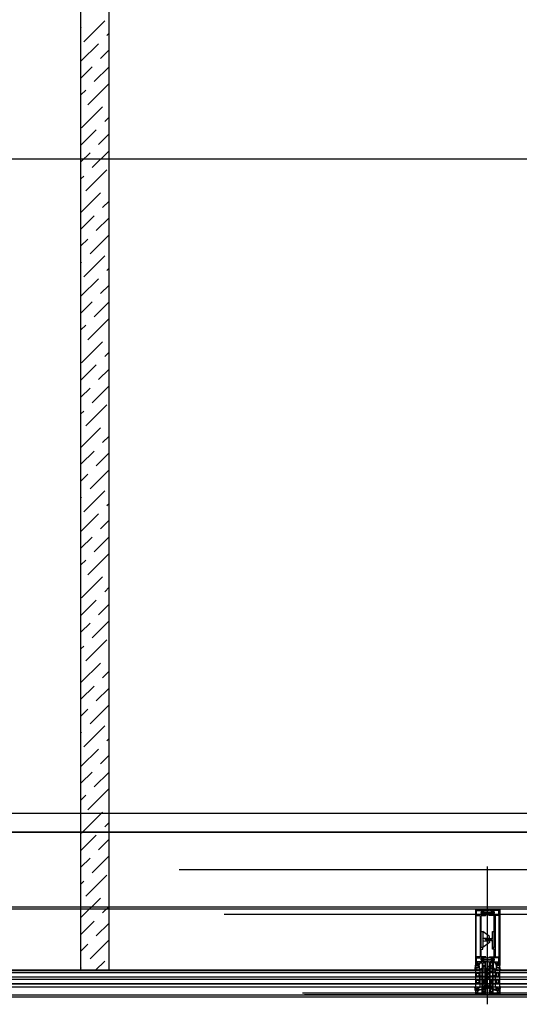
# Model space of a CAD drawing. Header units: millimetres. Extents: x 373037 to 682063, y 76092 to 274210.
# Tile 91 of 256: x 664975 to 666311, y 249572 to 252205. Entities that reach past the tile are written whole.
import ezdxf

# ---------------------------------------------------------------- set-up
doc = ezdxf.new("R2010")
doc.units = ezdxf.units.MM
doc.header["$LTSCALE"] = 100
doc.linetypes.add('ČERCHOVANÁ', pattern=[25.4, 12.7, -6.35, 0, -6.35])
doc.linetypes.add('ČÁRKOVANÁ', pattern=[19.05, 12.7, -6.35])
doc.layers.get('0').update_dxf_attribs({"linetype": 'CONTINUOUS'})
doc.layers.add('PUDORYS', color=253, linetype='CONTINUOUS')

# ---------------------------------------------------------------- blocks, each defined once
blk = doc.blocks.new('244748_a')
blk.add_lwpolyline([(8.3, -1.7, 0.082248), (6.3, -0.9, -1.09695), (6.9, -0.1, -0.315353), (11.3, -5.2, -0.480529), (10.9, -5.6), (4.3, -5.6), (4.1, -5.5), (-16.5, -5.5), (-16.7, -5.6), (-20.4, -5.6, 0.574019), (-21.9, -4.8), (-23, -5.4, 0.524827), (-23, -5.9), (-21.9, -6.5, 0.574021), (-20.4, -5.7), (-16.7, -5.7), (-16.5, -5.9), (4.1, -5.9), (4.3, -5.7), (10.9, -5.7, -0.480529), (11.3, -6.1, -0.326229), (6.9, -11.1, -1.09695), (6.3, -10.3, 0.081457), (8.3, -9.6, 0.599203), (7.5, -8.1), (5.5, -8.1, 0.198965), (5.2, -8.2), (2.2, -11.2), (0.9, -12, -0.738038), (0.5, -11.6), (0.9, -11, 1), (0.3, -10.7), (0, -11.3), (-1, -11.3, 0.619205), (-1.4, -12.1), (-1.3, -12.4, -0.808139), (-2, -13), (-3.6, -11.4, 0.198906), (-4.3, -11.2), (-15, -11.2, -0.198936), (-16.8, -10.4), (-19, -8.2, 0.198942), (-19.3, -8.1), (-20.7, -8.1, 0.500217), (-21.1, -8.7, 0.122037), (-18.5, -10.3, -1.093735), (-19.1, -11.1, -0.240768), (-23.7, -6.1, -0.106226), (-23.7, -5.2, -0.256232), (-19, -0.1, -1.093735), (-18.4, -0.9, 0.116856), (-21.1, -2.6, 0.500217), (-20.7, -3.3), (-19.3, -3.3, 0.198942), (-19, -3.1), (-16.8, -0.9, -0.198936), (-15, -0.2), (-4.3, -0.2, 0.198907), (-3.6, 0.1), (-2, 1.7, -0.808139), (-1.3, 1.1), (-1.4, 0.8, 0.619205), (-1, 0), (0, 0), (0.3, -0.6, 1), (0.9, -0.3), (0.5, 0.3, -0.738038), (0.9, 0.7), (2.2, -0.2), (5.2, -3.1, 0.198965), (5.5, -3.3), (7.5, -3.3, 0.599203)], format="xyb", close=True)
blk = doc.blocks.new('236134_0100_s_v')
for points in [[(22.8, -23), (22.8, -5), (42, -5, 0.414214), (43, -4), (43, -1, 0.414214), (42, 0), (1, 0, 0.414214), (0, -1), (0, -4, 0.414214), (1, -5), (20.2, -5), (20.2, -23)], [(15, -5, -0.414214), (19, -9), (19, -16.6, 0.165764), (19.5, -23), (23.5, -23, 0.165764), (24, -16.6), (24, -9, -0.414214), (28, -5)]]:
    blk.add_lwpolyline(points, format="xyb")
blk = doc.blocks.new('236134_0200_s_v')
blk.add_lwpolyline([(42, 5), (1, 5, 0.414214), (0, 4), (0, 1, 0.414214), (1, 0), (42, 0, 0.414214), (43, 1), (43, 4, 0.414214)], format="xyb", close=True)
for points in [[(19.6, 5, -0.41166), (17.6, 7), (17.4, 22.2, 0.344217), (17.1, 22.7), (16, 23), (14, 23, 0.240828), (13.2, 22.6), (0.2, 4.6)], [(23.4, 5, 0.41166), (25.4, 7), (25.6, 22.2, -0.344217), (25.9, 22.7), (27, 23), (29, 23, -0.240828), (29.8, 22.6), (42.8, 4.6)]]:
    blk.add_lwpolyline(points, format="xyb")
blk = doc.blocks.new('284336')
for points in [[(-0.7, -9.6), (-10, -9.6, 0.414511), (-10.5, -10.1), (-10.5, -15.5, -1), (-11.7, -15.5), (-11.7, -9.6), (-12.7, -8.9, -0.668884), (-12.6, -8.2), (-12, -8, 0.766384), (-12, -7.2), (-12.6, -7, -0.76831), (-12.6, -6.2), (-12, -6, 0.766384), (-12, -5.2), (-12.6, -5, -0.76831), (-12.6, -4.2), (-12, -4, 0.766384), (-12, -3.2), (-12.6, -3, -0.877523), (-12.5, -2.2), (-12.1, -2.2, 0.698129), (-11.8, -1.5, -0.220231), (-12.9, 0.8), (-12.9, 3.5, -0.157143), (-12.8, 3.7), (-12.7, 3.4, -0.067482), (-12.5, 2.5, 0.393136), (-8.7, -1), (-6.1, -1, -0.414214), (-5.6, -1.5), (-5.6, -2.2, -0.267949), (-5.9, -2.6), (-6.4, -2.9, 0.267949), (-6.6, -3.4), (-6.6, -5.8, 0.267949), (-6.4, -6.3), (-5.9, -6.6, -0.267949), (-5.6, -7), (-5.6, -8.1, 0.414215), (-5.1, -8.6), (-0.4, -8.6), (-0.4, -9.3, -0.414212), (-0.7, -9.6)], [(-0.4, 0), (-0.4, -2, 0.990243), (-0.4, -3), (0.9, -3, 0.414214), (1.2, -2.7), (1.2, -2.6, -0.668123), (1.7, -2.4), (2.7, -3.4, -0.199004), (2.9, -3.8), (2.9, -5.4, -0.199038), (2.7, -5.8), (1.7, -6.8, -0.668191), (1.2, -6.6), (1.2, -6.5, 0.414214), (0.9, -6.2), (-0.4, -6.2, 0.990269), (-0.4, -7.2), (-0.4, -8.6), (-5.1, -8.6, -0.414215), (-5.6, -8.1), (-5.6, -7, 0.267949), (-5.8, -6.6), (-6.3, -6.3, -0.267949), (-6.6, -5.8), (-6.6, -3.4, -0.267949), (-6.3, -3), (-5.8, -2.7, 0.267949), (-5.6, -2.2), (-5.6, -1.5, 0.414214), (-6.1, -1), (-8.7, -1, -0.393156), (-12.5, 2.5, 0.067572), (-12.7, 3.4), (-12.8, 3.7, -0.637545), (-12.1, 3.5), (-11.9, 2.5, 0.344315), (-10.1, 0.9), (0, 0.4, -0.406913), (0.4, 0), (-0.4, 0)], [(1.7, -4.3, 0.414235), (1.2, -3.8), (-0.7, -3.8, 0.414214), (-1.2, -4.3), (-1.2, -4.9, 0.414214), (-0.7, -5.4), (1.2, -5.4, 0.414235), (1.7, -4.9), (1.7, -4.3)]]:
    blk.add_lwpolyline(points, format="xyb", close=True)
blk = doc.blocks.new('433270')
blk.add_lwpolyline([(1, 0, 0.414364), (0, -1), (0, -1.4, 0.255924), (0.2, -1.8, -0.547723), (0.2, -3.2, 0.255924), (0, -3.6), (0, -14.6, 0.414214), (0.3, -14.9), (1.2, -14.9, 0.414214), (1.7, -14.4), (1.7, -10.3, -0.414214), (2, -10), (6, -10, 0.414248), (7, -9), (7, -7.7, 0.414179), (6.5, -7.2), (5.7, -7.2, 0.414232), (5.4, -7.5), (5.4, -8.2, -0.414198), (5.1, -8.5), (2.8, -8.5, -0.414204), (1.8, -7.5), (1.8, -4.5, -0.147432), (2, -3.9, 0.147461), (2.4, -2.5), (2.4, -2.3, -0.414214), (2.9, -1.8), (21.9, -1.8, -0.668178), (22.2, -2.7), (22.2, -2.7, 1), (21.6, -3.3), (21.5, -3.4, 0.198912), (21.4, -3.7), (21.4, -4, 0.414214), (22.1, -4.7), (22.4, -4.7, 0.576988), (22.6, -4.3, -0.311246), (24.6, -4.3, 0.576988), (24.8, -4.7), (25.3, -4.7, -0.260065), (25.3, -6.6), (24.8, -6.6, 0.576988), (24.6, -7.1, -0.311246), (22.6, -7.1, 0.576988), (22.4, -6.6), (22.1, -6.6, 0.414214), (21.4, -7.3), (21.4, -7.6, 0.267949), (21.6, -8), (21.9, -8.2, -0.637047), (21.7, -10), (19.8, -10.7, 0.315299), (19.5, -11.2), (19.5, -11.5, 0.520567), (20.2, -12), (22.8, -11, -0.520567), (23.5, -11.5), (23.5, -12.5, 0.414062), (24, -13), (25, -13, 0.414186), (25.5, -12.5), (25.5, -11.5, -0.414182), (26, -11), (27, -11, 0.414214), (27.5, -10.5), (27.5, -0.5, 0.414214), (27, 0), (1, 0)], format="xyb", close=True)
blk = doc.blocks.new('284325')
for points in [[(0.8, -5.2, -0.560316), (0.9, -4.7), (1.9, -4.4, 0.3153), (2.1, -4.1), (2.1, -1.9, 0.451558), (1.8, -1.6), (0.9, -1.7, -0.399586), (0.6, -1.5), (0.3, -0.1, -0.415977), (0.5, 0.3, 0.024107), (6.1, 1.2, 0.076636), (9, 2.3, -0.577615), (10.8, 1.3), (10, 1.4, 0.283171), (9.1, 0.9, -0.168429), (7.1, -0.7), (5.9, -1.2, 0.315302), (5.2, -2.1), (5.2, -4.2, 0.269719), (6.8, -6.8, -0.194797), (10.2, -11.5, -0.342663), (9.2, -11.2, 0.119207), (5.4, -7.6, 0.578571), (3.6, -8.6), (3.6, -11.8, 0.176415), (6.2, -18.7, -1), (5.2, -19.5, -0.176415), (2.4, -11.8), (2.4, -8.9, 0.208286), (0.8, -5.2)], [(9, -6.7), (10.3, -8.8, -0.134555), (10.8, -10.6, -0.339795), (10.2, -11.5, 0.194788), (6.8, -6.8, -0.269736), (5.2, -4.2), (5.2, -2.1, -0.315302), (5.9, -1.2), (7.1, -0.7, 0.168429), (9.1, 0.9, -0.283167), (10, 1.4), (10.8, 1.3), (10.8, -0.7, -0.070852), (10.7, -1.3), (9.9, -3.9, -0.241839), (9.1, -4.8), (7.9, -5.2, 0.836024), (8.1, -6.2), (8.1, -6.2, -0.255349), (9, -6.7)]]:
    blk.add_lwpolyline(points, format="xyb", close=True)
blk = doc.blocks.new('288126')
for points in [[(-16.5, 0), (16.5, 0)], [(-21.4, -6.3), (-17.8, -3.7)], [(-14.7, -4.5), (-19.9, -8.3)], [(-17, -2.1), (-17, -0.5)], [(-8.8, -4.3), (-14.1, -4.3)], [(-11, -6.3), (-8.7, -4.7)], [(-4.3, -4.5), (-9.5, -8.3)], [(1.8, -4.3), (-3.7, -4.3)], [(-0.4, -6.4), (1.9, -4.7)], [(6.3, -4.5), (1.1, -8.4)], [(12.2, -4.3), (6.9, -4.3)], [(10, -6.4), (12.3, -4.7)], [(16.6, -4.6), (11.5, -8.4)], [(17, -0.5), (17, -3.8)]]:
    blk.add_lwpolyline(points)
for centre, radius, start, end in [((16.5, -0.5), 0.5, 0, 90), ((-20.6, -7.3), 1.25, 126.7059, 306.7059), ((-16.5, -0.5), 0.5, 90, 180), ((-10.2, -7.3), 1.25, 126.7059, 306.7059), ((0.4, -7.4), 1.25, 126.7059, 306.7059), ((10.8, -7.4), 1.25, 126.7059, 306.7059), ((16, -3.8), 1, 306.7059, 0)]:
    blk.add_arc(centre, radius, start, end)
at = {"extrusion": (0, 0, -1)}
for centre, radius, start, end in [((19, -2.1), 2, 180, 233.2941), ((14.1, -5.3), 1, 53.2941, 90), ((8.8, -4.5), 0.2, 90, 233.2941), ((3.7, -5.3), 1, 53.2941, 90), ((-1.8, -4.5), 0.2, 90, 233.2941), ((-6.9, -5.3), 1, 53.2941, 90), ((-12.2, -4.5), 0.2, 90, 233.2941)]:
    blk.add_arc(centre, radius, start, end, dxfattribs=at)
blk = doc.blocks.new('246426')
for points in [[(-1.8, 0.6), (-2.9, -0.4, 0.198926), (-3.2, -1.1), (-3.2, -2.3, 0.198926), (-2.9, -3), (-1.8, -4, 0.637051), (-1.5, -3.9), (-1.5, -3.4), (-0.3, -3.4, -0.41484), (0, -3.7), (0, -5.2, 0.414232), (0.5, -5.7), (2.1, -5.7, 0.071862), (2.2, -5.7, 0.157876), (3.7, -4.6, 0.360336), (3.5, 2.4, 0.964062), (2.5, 1.5, -0.403385), (2.3, -4.3, -0.190964), (2.1, -4.4), (1.7, -4.4, -0.414214), (1.2, -3.9), (1.2, 1.3, 0.414201), (0.2, 2.3), (0, 2.3), (0, 0.3, -0.414214), (-0.3, 0), (-1.5, 0), (-1.5, 0.5, 0.637051), (-1.8, 0.6)], [(-2.3, -1.4, -0.414214), (-1.9, -1), (-0.4, -1, -0.414214), (0, -1.4), (0, -2, -0.414214), (-0.4, -2.4), (-1.9, -2.4, -0.414214), (-2.3, -2), (-2.3, -1.4)]]:
    blk.add_lwpolyline(points, format="xyb", close=True)

msp = doc.modelspace()

# ---------------------------------------------------------------- linework, layer by layer
at = {"layer": 'PUDORYS', "color": 252, "ltscale": 5, "true_color": 0x939598}
for p, q in [((665139.1, 249663.2), (665139.1, 254657.2)), ((665214.1, 249663.2), (665214.1, 254657.2)), ((681126.6, 250082.2), (655526.6, 250082.2)), ((665139.1, 249663.2), (665214.1, 249663.2))]:
    msp.add_line(p, q, dxfattribs=at)
at = {"layer": 'PUDORYS', "color": 252, "linetype": 'Continuous', "ltscale": 5, "true_color": 0x939598}
for p, q in [((665146.4, 252146.1), (665202.5, 252202.3)), ((665139.1, 252183.8), (665140.7, 252185.4)), ((665208.1, 252163), (665214.1, 252169)), ((665139.1, 252094), (665185.6, 252140.5)), ((665191.3, 252101.2), (665214.1, 252124.1)), ((665139.1, 252049.1), (665168.8, 252078.8)), ((665174.4, 252039.5), (665214.1, 252079.2)), ((665139.1, 252004.2), (665152, 252017)), ((665157.6, 251977.7), (665213.7, 252033.9)), ((665140.7, 251916), (665196.9, 251972.1)), ((665202.5, 251932.8), (665214.1, 251944.5)), ((665139.1, 251869.5), (665180, 251910.4)), ((665185.6, 251871.1), (665214.1, 251899.6)), ((665139.1, 251824.6), (665163.2, 251848.7)), ((665168.8, 251809.4), (665214.1, 251854.7)), ((665139.1, 251779.7), (665146.4, 251786.9)), ((665152, 251747.6), (665208.1, 251803.8)), ((665213.7, 251764.5), (665214.1, 251764.9)), ((665139.1, 251689.9), (665191.3, 251742)), ((665196.9, 251702.7), (665214.1, 251720)), ((665139.1, 251645), (665174.4, 251680.3)), ((665180, 251641), (665214.1, 251675.1)), ((665163.2, 251579.2), (665214.1, 251630.2)), ((665139.1, 251600.1), (665157.6, 251618.5)), ((665146.4, 251517.5), (665202.5, 251573.6)), ((665139.1, 251555.2), (665140.7, 251556.8)), ((665208.1, 251534.3), (665214.1, 251540.4)), ((665139.1, 251465.4), (665185.6, 251511.9)), ((665191.3, 251472.6), (665214.1, 251495.5)), ((665139.1, 251420.5), (665168.8, 251450.2)), ((665174.4, 251410.9), (665214.1, 251450.6)), ((665139.1, 251375.6), (665152, 251388.4)), ((665157.6, 251349.1), (665213.7, 251405.3)), ((665140.7, 251287.4), (665196.9, 251343.5)), ((665202.5, 251304.2), (665214.1, 251315.9)), ((665139.1, 251240.9), (665180, 251281.8)), ((665185.6, 251242.5), (665214.1, 251271)), ((665139.1, 251196), (665163.2, 251220)), ((665168.8, 251180.7), (665214.1, 251226.1)), ((665152, 251119), (665208.1, 251175.1)), ((665139.1, 251151.1), (665146.4, 251158.3)), ((665213.7, 251135.8), (665214.1, 251136.3)), ((665139.1, 251061.3), (665191.3, 251113.4)), ((665196.9, 251074.1), (665214.1, 251091.4)), ((665139.1, 251016.4), (665174.4, 251051.7)), ((665180, 251012.4), (665214.1, 251046.5)), ((665139.1, 250971.5), (665157.6, 250989.9)), ((665163.2, 250950.6), (665214.1, 251001.6)), ((665146.4, 250888.9), (665202.5, 250945)), ((665139.1, 250926.6), (665140.7, 250928.2)), ((665208.1, 250905.7), (665214.1, 250911.8)), ((665139.1, 250836.8), (665185.6, 250883.3)), ((665191.3, 250844), (665214.1, 250866.9)), ((665139.1, 250791.9), (665168.8, 250821.5)), ((665174.4, 250782.2), (665214.1, 250822)), ((665139.1, 250747), (665152, 250759.8)), ((665157.6, 250720.5), (665213.7, 250776.6)), ((665140.7, 250658.8), (665196.9, 250714.9)), ((665202.5, 250675.6), (665214.1, 250687.3)), ((665139.1, 250612.3), (665180, 250653.2)), ((665185.6, 250613.9), (665214.1, 250642.4)), ((665168.8, 250552.1), (665214.1, 250597.5)), ((665139.1, 250567.4), (665163.2, 250591.4)), ((665152, 250490.4), (665208.1, 250546.5)), ((665139.1, 250522.5), (665146.4, 250529.7)), ((665213.7, 250507.2), (665214.1, 250507.7)), ((665139.1, 250432.7), (665191.3, 250484.8)), ((665196.9, 250445.5), (665214.1, 250462.8)), ((665139.1, 250387.8), (665174.4, 250423)), ((665180, 250383.7), (665214.1, 250417.9)), ((665139.1, 250342.9), (665157.6, 250361.3)), ((665163.2, 250322), (665214.1, 250373)), ((665146.4, 250260.3), (665202.5, 250316.4)), ((665139.1, 250298), (665140.7, 250299.6)), ((665208.1, 250277.1), (665214.1, 250283.2)), ((665139.1, 250208.2), (665185.6, 250254.7)), ((665191.3, 250215.4), (665214.1, 250238.2)), ((665139.1, 250163.2), (665168.8, 250192.9)), ((665174.4, 250153.6), (665214.1, 250193.3)), ((665157.6, 250091.9), (665213.7, 250148)), ((665139.1, 250118.3), (665152, 250131.2)), ((665140.7, 250030.2), (665196.9, 250086.3)), ((665202.5, 250047), (665214.1, 250058.6)), ((665139.1, 249983.6), (665180, 250024.5)), ((665185.6, 249985.2), (665214.1, 250013.7)), ((665139.1, 249938.7), (665163.2, 249962.8)), ((665168.8, 249923.5), (665214.1, 249968.8)), ((665152, 249861.8), (665208.1, 249917.9)), ((665139.1, 249893.8), (665146.4, 249901.1)), ((665213.7, 249878.6), (665214.1, 249879)), ((665139.1, 249804), (665191.3, 249856.2)), ((665196.9, 249816.9), (665214.1, 249834.1)), ((665139.1, 249759.1), (665174.4, 249794.4)), ((665180, 249755.1), (665214.1, 249789.2)), ((665139.1, 249714.2), (665157.6, 249732.7)), ((665163.2, 249693.4), (665214.1, 249744.3)), ((665177.9, 249663.2), (665202.5, 249687.8)), ((665139.1, 249669.3), (665140.7, 249670.9))]:
    msp.add_line(p, q, dxfattribs=at)
at = {"layer": 'PUDORYS', "color": 252, "linetype": 'ČERCHOVANÁ', "ltscale": 25, "true_color": 0x939598}
msp.add_line((682063.2, 251832.2), (654424.2, 251832.2), dxfattribs=at)
at = {"layer": 'PUDORYS', "color": 252, "ltscale": 20, "true_color": 0x939598}
msp.add_line((668289.1, 250032.2), (662064.1, 250032.2), dxfattribs=at)
at = {"layer": 'PUDORYS', "color": 252, "true_color": 0x939598}
for p, q in [((666226.6, 249572.2), (666226.6, 249940.4)), ((668070.1, 249826.2), (665433.1, 249826.2)), ((667134.7, 249663.2), (662272.1, 249663.2)), ((662272.1, 249657.2), (667127.2, 249657.2)), ((666206.1, 249663.2), (666206.1, 249657.2)), ((666247.1, 249663.2), (666247.1, 249657.2)), ((667127.2, 249645.2), (662272.1, 249645.2)), ((662272.1, 249639.2), (667127.2, 249639.2)), ((667127.2, 249627.2), (662272.1, 249627.2)), ((666206.1, 249645.2), (666206.1, 249639.2)), ((666206.1, 249627.2), (666206.1, 249619.2)), ((666211.6, 249645.2), (666211.6, 249645.2)), ((666211.6, 249639.2), (666211.6, 249639.2)), ((666247.1, 249645.2), (666247.1, 249639.2)), ((666247.1, 249627.2), (666247.1, 249619.2)), ((662272.1, 249619.2), (667134.7, 249619.2))]:
    msp.add_line(p, q, dxfattribs=at)
at = {"layer": 'PUDORYS', "color": 252, "ltscale": 15, "true_color": 0x939598}
for points in [[(655036.6, 249592.2), (681616.6, 249592.2), (681616.6, 273272.2), (655036.6, 273272.2)], [(681611.6, 273267.2), (655041.6, 273267.2), (655041.6, 249597.2), (681611.6, 249597.2)], [(655063.6, 249619.2), (681589.6, 249619.2), (681589.6, 273245.2), (655063.6, 273245.2)], [(681581.6, 273237.2), (655071.6, 273237.2), (655071.6, 249627.2), (681581.6, 249627.2)], [(655270.6, 273038.2), (681383.2, 273038.2), (681383.2, 249826.2), (655270.6, 249826.2)], [(681376.6, 249832.2), (655276.6, 249832.2), (655276.6, 273032.2), (681376.6, 273032.2)], [(666194.1, 249597.2), (666259.1, 249597.2), (666259.1, 249825.2), (666194.1, 249825.2)], [(666206.1, 249657.2), (664147.1, 249657.2), (664147.1, 249663.2), (666206.1, 249663.2)], [(667134.7, 249657.2), (666247.1, 249657.2), (666247.1, 249663.2), (667134.7, 249663.2)], [(664147.1, 249639.2), (666206.1, 249639.2), (666206.1, 249645.2), (664147.1, 249645.2)], [(666247.1, 249639.2), (667134.7, 249639.2), (667134.7, 249645.2), (666247.1, 249645.2)]]:
    msp.add_lwpolyline(points, close=True, dxfattribs=at)
at = {"layer": 'PUDORYS', "color": 252, "linetype": 'ČÁRKOVANÁ', "ltscale": 5, "true_color": 0x939598}
for points in [[(681606.6, 249602.2), (655036.6, 249602.2), (655036.6, 273272.2), (681606.6, 273272.2)], [(681611.6, 249597.2), (655041.6, 249597.2), (655041.6, 273267.2), (681611.6, 273267.2)], [(681396.6, 249812.2), (655256.6, 249812.2), (655256.6, 273052.2), (681396.6, 273052.2)], [(681276.6, 249932.2), (655376.6, 249932.2), (655376.6, 272932.2), (681276.6, 272932.2)]]:
    msp.add_lwpolyline(points, close=True, dxfattribs=at)
at = {"layer": 'PUDORYS', "color": 252, "true_color": 0x939598}
for points in [[(681376.6, 249832.2), (655276.6, 249832.2), (655276.6, 273032.2), (681376.6, 273032.2)], [(681176.6, 250032.2), (655476.6, 250032.2), (655476.6, 272832.2), (681176.6, 272832.2)], [(666196.1, 249656.2), (666202.1, 249656.2), (666204.1, 249654.2), (666204.1, 249648.2), (666202.1, 249646.2), (666196.1, 249646.2), (666196.1, 249650.7), (666196.6, 249650.7), (666196.6, 249651.7), (666196.1, 249651.7)], [(666197.1, 249647.2), (666197.1, 249655.2), (666201.7, 249655.2), (666203.1, 249653.7), (666203.1, 249648.7), (666201.7, 249647.2)], [(666257.1, 249656.2), (666251.1, 249656.2), (666249.1, 249654.2), (666249.1, 249648.2), (666251.1, 249646.2), (666257.1, 249646.2), (666257.1, 249650.7), (666256.6, 249650.7), (666256.6, 249651.7), (666257.1, 249651.7)], [(666256.1, 249647.2), (666256.1, 249655.2), (666251.6, 249655.2), (666250.1, 249653.7), (666250.1, 249648.7), (666251.6, 249647.2)], [(666196.1, 249638.2), (666202.1, 249638.2), (666204.1, 249636.2), (666204.1, 249630.2), (666202.1, 249628.2), (666196.1, 249628.2), (666196.1, 249632.7), (666196.6, 249632.7), (666196.6, 249633.7), (666196.1, 249633.7)], [(666197.1, 249629.2), (666197.1, 249637.2), (666201.7, 249637.2), (666203.1, 249635.7), (666203.1, 249630.7), (666201.7, 249629.2)], [(666257.1, 249638.2), (666251.1, 249638.2), (666249.1, 249636.2), (666249.1, 249630.2), (666251.1, 249628.2), (666257.1, 249628.2), (666257.1, 249632.7), (666256.6, 249632.7), (666256.6, 249633.7), (666257.1, 249633.7)], [(666256.1, 249629.2), (666256.1, 249637.2), (666251.6, 249637.2), (666250.1, 249635.7), (666250.1, 249630.7), (666251.6, 249629.2)]]:
    msp.add_lwpolyline(points, close=True, dxfattribs=at)
at = {"layer": 'PUDORYS', "color": 252, "ltscale": 5, "true_color": 0x939598}
msp.add_lwpolyline([(655476.6, 250032.2), (681176.6, 250032.2), (681176.6, 272832.2), (655476.6, 272832.2)], close=True, dxfattribs=at)
at = {"layer": 'PUDORYS', "color": 252, "true_color": 0x939598}
for points in [[(666194.1, 249825.2), (666194.1, 249676.7, 0.414214), (666194.6, 249676.2), (666195.9, 249676.2, 0.41422), (666196.4, 249676.7), (666196.4, 249677.2), (666195.4, 249677.2), (666195.4, 249681.7, -0.414214), (666196.4, 249682.7), (666201.1, 249682.7, -0.414214), (666202.1, 249681.7), (666202.1, 249677.2), (666200.4, 249677.2), (666200.4, 249676.7, 0.414201), (666200.9, 249676.2), (666202.9, 249676.2, 0.414214), (666203.4, 249676.7), (666203.4, 249678.8, -0.414214), (666203.9, 249679.3), (666205.7, 249679.3), (666205.7, 249680.5), (666204.5, 249680.5), (666204.5, 249682.4, -0.414214), (666204.8, 249682.7), (666210.1, 249682.7, -0.414167), (666211.6, 249681.2), (666211.6, 249674.2), (666211.6, 249670.1, 0.57735), (666212.2, 249669.7), (666213.1, 249670.2), (666214.6, 249670.6, 0.488701), (666214.8, 249671.1), (666213.3, 249673.5), (666213.3, 249674, -0.432566), (666213.5, 249674.2), (666219.8, 249674.2, -0.548397), (666220, 249673.9), (666219, 249671.5, 0.425336), (666219.1, 249671.2), (666221.1, 249670.4, 0.531563), (666221.6, 249670.8), (666221.6, 249672.8, 0.231306), (666221.5, 249673.1, -0.306185), (666221.4, 249673.4), (666221.6, 249674.2), (666221.6, 249684.7, 0.414214), (666220.6, 249685.7), (666220.1, 249685.7), (666220.1, 249684.9), (666218.6, 249684.9), (666217.5, 249685.5, 0.13165), (666217, 249685.7), (666198.6, 249685.7, -0.414214), (666197.1, 249687.2), (666197.1, 249690.7, -0.399985), (666197.1, 249691.7), (666197.1, 249695.4, -0.414214), (666198.6, 249696.9), (666217, 249696.9, 0.13165), (666217.5, 249697), (666218.6, 249697.6), (666220.1, 249697.6), (666220.1, 249696.8), (666220.6, 249696.8, 0.414214), (666221.6, 249697.8), (666221.6, 249698.4, 0.414214), (666221.1, 249698.9), (666209.5, 249698.9, -0.414214), (666209, 249699.4), (666209, 249706.8, -0.399985), (666209, 249707.8), (666209, 249719.4, -0.414214), (666209.5, 249719.9), (666213.1, 249719.9, 0.414214), (666213.6, 249720.4), (666213.6, 249723.4, 0.414214), (666213.1, 249723.9), (666209.5, 249723.9, -0.414214), (666209, 249724.4), (666209, 249731.7, -0.38324), (666209, 249732.7), (666209, 249758.2, -0.38324), (666209, 249759.2), (666209, 249774.7, -0.38324), (666209, 249775.7), (666209, 249801.2, -0.38324), (666209, 249802.2), (666209, 249809.5, -0.414214), (666209.5, 249810), (666221.1, 249810, 0.414214), (666221.6, 249810.5), (666221.6, 249811, 0.414214), (666220.6, 249812), (666220.1, 249812), (666220.1, 249811.2), (666218.6, 249811.2), (666217.5, 249811.8, 0.116937), (666217, 249812), (666198.1, 249812, -0.414232), (666196.6, 249813.5), (666196.6, 249817.2, -0.399985), (666196.6, 249818.2), (666196.6, 249821.7, -0.414232), (666198.1, 249823.2), (666217, 249823.2, 0.116937), (666217.5, 249823.3), (666218.6, 249824), (666220.1, 249824), (666220.1, 249823.2), (666220.6, 249823.2, 0.414214), (666221.6, 249824.2), (666221.6, 249825.2, 0.414214), (666220.6, 249826.2), (666195.1, 249826.2, 0.414214), (666194.1, 249825.2)], [(666196.2, 249699.4), (666196.2, 249809.5, -0.414214), (666196.7, 249810), (666206.4, 249810, -0.414214), (666206.9, 249809.5), (666206.9, 249699.4, -0.414214), (666206.4, 249698.9), (666196.7, 249698.9, -0.414214), (666196.2, 249699.4)], [(666259.1, 249825.2), (666259.1, 249676.7, -0.414214), (666258.6, 249676.2), (666257.3, 249676.2, -0.41422), (666256.8, 249676.7), (666256.8, 249677.2), (666257.8, 249677.2), (666257.8, 249681.7, 0.414214), (666256.8, 249682.7), (666252.1, 249682.7, 0.414214), (666251.1, 249681.7), (666251.1, 249677.2), (666252.8, 249677.2), (666252.8, 249676.7, -0.414201), (666252.3, 249676.2), (666250.3, 249676.2, -0.414214), (666249.8, 249676.7), (666249.8, 249678.8, 0.414214), (666249.3, 249679.3), (666247.5, 249679.3), (666247.5, 249680.5), (666248.7, 249680.5), (666248.7, 249682.4, 0.414214), (666248.4, 249682.7), (666243.1, 249682.7, 0.414167), (666241.6, 249681.2), (666241.6, 249674.2), (666241.6, 249670.1, -0.57735), (666241, 249669.7), (666240.2, 249670.2), (666238.7, 249670.6, -0.488701), (666238.5, 249671.1), (666239.9, 249673.5), (666239.9, 249674, 0.432566), (666239.7, 249674.2), (666233.4, 249674.2, 0.548397), (666233.2, 249673.9), (666234.3, 249671.5, -0.425336), (666234.2, 249671.2), (666232.2, 249670.4, -0.531563), (666231.6, 249670.8), (666231.6, 249672.8, -0.231306), (666231.8, 249673.1, 0.306185), (666231.9, 249673.4), (666231.6, 249674.2), (666231.6, 249684.7, -0.414214), (666232.6, 249685.7), (666233.1, 249685.7), (666233.1, 249684.9), (666234.6, 249684.9), (666235.8, 249685.5, -0.13165), (666236.3, 249685.7), (666254.6, 249685.7, 0.414214), (666256.1, 249687.2), (666256.1, 249690.7, 0.399985), (666256.1, 249691.7), (666256.1, 249695.4, 0.414214), (666254.6, 249696.9), (666236.3, 249696.9, -0.13165), (666235.8, 249697), (666234.6, 249697.6), (666233.1, 249697.6), (666233.1, 249696.8), (666232.6, 249696.8, -0.414214), (666231.6, 249697.8), (666231.6, 249698.4, -0.414214), (666232.1, 249698.9), (666243.7, 249698.9, 0.414214), (666244.2, 249699.4), (666244.2, 249706.8, 0.399985), (666244.2, 249707.8), (666244.2, 249719.4, 0.414214), (666243.7, 249719.9), (666240.1, 249719.9, -0.414214), (666239.6, 249720.4), (666239.6, 249723.4, -0.414214), (666240.1, 249723.9), (666243.7, 249723.9, 0.414214), (666244.2, 249724.4), (666244.2, 249731.7, 0.38324), (666244.2, 249732.7), (666244.2, 249758.2, 0.38324), (666244.2, 249759.2), (666244.2, 249774.7, 0.38324), (666244.2, 249775.7), (666244.2, 249801.2, 0.38324), (666244.2, 249802.2), (666244.2, 249809.5, 0.414214), (666243.7, 249810), (666232.1, 249810, -0.414214), (666231.6, 249810.5), (666231.6, 249811, -0.414214), (666232.6, 249812), (666233.1, 249812), (666233.1, 249811.2), (666234.6, 249811.2), (666235.8, 249811.8, -0.116937), (666236.3, 249812), (666255.1, 249812, 0.414232), (666256.6, 249813.5), (666256.6, 249817.2, 0.399985), (666256.6, 249818.2), (666256.6, 249821.7, 0.414232), (666255.1, 249823.2), (666236.3, 249823.2, -0.116937), (666235.8, 249823.3), (666234.6, 249824), (666233.1, 249824), (666233.1, 249823.2), (666232.6, 249823.2, -0.414214), (666231.6, 249824.2), (666231.6, 249825.2, -0.414214), (666232.6, 249826.2), (666258.1, 249826.2, -0.414214), (666259.1, 249825.2)], [(666257, 249699.4), (666257, 249809.5, 0.414214), (666256.5, 249810), (666246.8, 249810, 0.414214), (666246.3, 249809.5), (666246.3, 249699.4, 0.414214), (666246.8, 249698.9), (666256.5, 249698.9, 0.414214), (666257, 249699.4)], [(666221.6, 249669.8), (666221.6, 249657.9), (666221.6, 249636, -0.305837), (666221.3, 249635.5), (666219, 249634.6, 0.425336), (666218.9, 249634.3), (666219.6, 249632.7, -0.543753), (666219, 249631.7), (666214.1, 249631.7, -0.578182), (666213.5, 249632.6), (666214.8, 249634.8, 0.488505), (666214.6, 249635.2), (666213.1, 249635.6), (666211.8, 249636.4, -0.282478), (666211.6, 249636.7), (666211.6, 249637.1, 1.447009), (666211.5, 249637.5), (666208.5, 249637.5, -1), (666208.5, 249638.3), (666211.5, 249638.3, 1.447009), (666211.6, 249638.6), (666211.6, 249647.2, 1.447009), (666211.5, 249647.5), (666208.5, 249647.5, -1), (666208.5, 249648.3), (666211.5, 249648.3, 1.447009), (666211.6, 249648.7), (666211.6, 249657.2, 1.447009), (666211.5, 249657.5), (666208.5, 249657.5, -1), (666208.5, 249658.3), (666211.5, 249658.3, 1.447009), (666211.6, 249658.7), (666211.6, 249667.2, 1.447009), (666211.5, 249667.5), (666208.5, 249667.5, -1), (666208.5, 249668.3), (666211.5, 249668.3, 1.447009), (666211.6, 249668.7), (666211.6, 249669.1, -0.282478), (666211.8, 249669.4), (666213.1, 249670.2), (666214.6, 249670.6, 0.488505), (666214.8, 249671.1), (666213.5, 249673.2, -0.578182), (666214.1, 249674.1), (666219, 249674.1, -0.543753), (666219.6, 249673.1), (666218.9, 249671.5, 0.425336), (666219, 249671.2), (666221.3, 249670.3, -0.305837), (666221.6, 249669.8)], [(666219.5, 249683.5, -0.414214), (666220, 249683), (666220, 249676.5, -0.414214), (666219.5, 249676), (666213.8, 249676, -0.414214), (666213.3, 249676.5), (666213.3, 249683, -0.414214), (666213.8, 249683.5), (666219.5, 249683.5)], [(666231.6, 249669.8), (666231.6, 249657.9), (666231.6, 249636, 0.305837), (666232, 249635.5), (666234.2, 249634.6, -0.425336), (666234.3, 249634.3), (666233.6, 249632.7, 0.543753), (666234.3, 249631.7), (666239.2, 249631.7, 0.578182), (666239.7, 249632.6), (666238.5, 249634.8, -0.488505), (666238.7, 249635.2), (666240.2, 249635.6), (666241.5, 249636.4, 0.282478), (666241.6, 249636.7), (666241.6, 249637.1, -1.447009), (666241.8, 249637.5), (666244.7, 249637.5, 1), (666244.7, 249638.3), (666241.8, 249638.3, -1.447009), (666241.6, 249638.6), (666241.6, 249647.2, -1.447009), (666241.8, 249647.5), (666244.7, 249647.5, 1), (666244.7, 249648.3), (666241.8, 249648.3, -1.447009), (666241.6, 249648.7), (666241.6, 249657.2, -1.447009), (666241.8, 249657.5), (666244.7, 249657.5, 1), (666244.7, 249658.3), (666241.8, 249658.3, -1.447009), (666241.6, 249658.7), (666241.6, 249667.2, -1.447009), (666241.8, 249667.5), (666244.7, 249667.5, 1), (666244.7, 249668.3), (666241.8, 249668.3, -1.447009), (666241.6, 249668.7), (666241.6, 249669.1, 0.282478), (666241.5, 249669.4), (666240.2, 249670.2), (666238.7, 249670.6, -0.488505), (666238.5, 249671.1), (666239.7, 249673.2, 0.578182), (666239.2, 249674.1), (666234.3, 249674.1, 0.543753), (666233.6, 249673.1), (666234.3, 249671.5, -0.425336), (666234.2, 249671.2), (666232, 249670.3, 0.305837), (666231.6, 249669.8)], [(666233.7, 249683.5, 0.414214), (666233.2, 249683), (666233.2, 249676.5, 0.414214), (666233.7, 249676), (666239.4, 249676, 0.414214), (666239.9, 249676.5), (666239.9, 249683, 0.414214), (666239.4, 249683.5), (666233.7, 249683.5)], [(666220, 249660.2), (666220, 249667.1, 0.324916), (666219, 249668.5), (666218.2, 249668.8, 0.176429), (666216.1, 249668.7), (666214.2, 249668, 0.305619), (666213.2, 249666.6), (666213.2, 249660.2, 0.414218), (666214.2, 249659.2), (666219, 249659.2, 0.414218), (666220, 249660.2)], [(666220, 249648.9), (666220, 249656.9, 0.414214), (666219, 249657.9), (666214.2, 249657.9, 0.414214), (666213.2, 249656.9), (666213.2, 249648.9, 0.414214), (666214.2, 249647.9), (666219, 249647.9, 0.414214), (666220, 249648.9)], [(666233.2, 249660.2), (666233.2, 249667.1, -0.324916), (666234.3, 249668.5), (666235.1, 249668.8, -0.176429), (666237.2, 249668.7), (666239.1, 249668, -0.305619), (666240, 249666.6), (666240, 249660.2, -0.414218), (666239, 249659.2), (666234.2, 249659.2, -0.414218), (666233.2, 249660.2)], [(666233.2, 249648.9), (666233.2, 249656.9, -0.414214), (666234.2, 249657.9), (666239, 249657.9, -0.414214), (666240, 249656.9), (666240, 249648.9, -0.414214), (666239, 249647.9), (666234.2, 249647.9, -0.414214), (666233.2, 249648.9)], [(666221.6, 249631.7), (666221.6, 249620.7, -0.414426), (666221.1, 249620.2), (666220.6, 249620.2), (666220.6, 249621.2), (666219.1, 249621.2, 0.414214), (666218.1, 249620.2), (666218.1, 249618.7, 0.399985), (666218.1, 249617.7), (666218.1, 249616.2, 0.414214), (666219.1, 249615.2), (666220.6, 249615.2), (666220.6, 249616.2), (666221.1, 249616.2, -0.414456), (666221.6, 249615.7), (666221.6, 249614.4, -0.413971), (666221.3, 249614.1), (666220.1, 249614.1, 0.414214), (666219.8, 249613.8), (666219.8, 249610.8), (666218.8, 249610.8, -0.414214), (666218.3, 249611.3), (666218.3, 249613.2, 0.414214), (666217.8, 249613.7), (666214.3, 249613.7, 0.414206), (666213.3, 249612.7), (666213.3, 249604.4, 0.414206), (666213.8, 249603.9), (666215.7, 249603.9, 0.414219), (666216.2, 249604.4), (666216.2, 249605.2, -0.414214), (666216.7, 249605.7), (666217.2, 249605.7, -0.414214), (666217.7, 249605.2), (666217.7, 249603.4, -0.414214), (666216.7, 249602.4), (666212.6, 249602.4, -0.414214), (666211.6, 249603.4), (666211.6, 249631.7), (666211.6, 249635.8, -0.57735), (666212.2, 249636.1), (666213.1, 249635.6), (666214.6, 249635.2, -0.488701), (666214.8, 249634.7), (666213.3, 249632.3), (666213.3, 249631.8, 0.432566), (666213.5, 249631.7), (666219.8, 249631.7, 0.548397), (666220, 249631.9), (666219, 249634.3, -0.425336), (666219.1, 249634.6), (666221.1, 249635.4, -0.531563), (666221.6, 249635), (666221.6, 249633, -0.231306), (666221.5, 249632.7, 0.306185), (666221.4, 249632.4), (666221.6, 249631.7)], [(666220, 249638.7), (666220, 249645.6, 0.414218), (666219, 249646.6), (666214.2, 249646.6, 0.414218), (666213.2, 249645.6), (666213.2, 249639.2, 0.305619), (666214.2, 249637.9), (666216.1, 249637.1, 0.176429), (666218.2, 249637), (666219, 249637.3, 0.324916), (666220, 249638.7)], [(666213.3, 249629.5), (666213.3, 249615.8, 0.414214), (666213.8, 249615.3), (666216, 249615.3, 0.414214), (666216.5, 249615.8), (666216.5, 249620.7, -0.411139), (666218.5, 249622.8), (666219.5, 249622.8, 0.414214), (666220, 249623.3), (666220, 249629.5, 0.414214), (666219.5, 249630), (666213.8, 249630, 0.414214), (666213.3, 249629.5)], [(666231.6, 249631.7), (666231.6, 249620.7, 0.414426), (666232.1, 249620.2), (666232.6, 249620.2), (666232.6, 249621.2), (666234.1, 249621.2, -0.414214), (666235.1, 249620.2), (666235.1, 249618.7, -0.399985), (666235.1, 249617.7), (666235.1, 249616.2, -0.414214), (666234.1, 249615.2), (666232.6, 249615.2), (666232.6, 249616.2), (666232.1, 249616.2, 0.414456), (666231.6, 249615.7), (666231.6, 249614.4, 0.413971), (666231.9, 249614.1), (666233.1, 249614.1, -0.414214), (666233.4, 249613.8), (666233.4, 249610.8), (666234.4, 249610.8, 0.414214), (666234.9, 249611.3), (666234.9, 249613.2, -0.414214), (666235.4, 249613.7), (666238.9, 249613.7, -0.414206), (666239.9, 249612.7), (666239.9, 249604.4, -0.414206), (666239.4, 249603.9), (666237.5, 249603.9, -0.414219), (666237, 249604.4), (666237, 249605.2, 0.414214), (666236.5, 249605.7), (666236, 249605.7, 0.414214), (666235.5, 249605.2), (666235.5, 249603.4, 0.414214), (666236.5, 249602.4), (666240.6, 249602.4, 0.414214), (666241.6, 249603.4), (666241.6, 249631.7), (666241.6, 249635.8, 0.57735), (666241, 249636.1), (666240.2, 249635.6), (666238.7, 249635.2, 0.488701), (666238.5, 249634.7), (666239.9, 249632.3), (666239.9, 249631.8, -0.432566), (666239.7, 249631.7), (666233.4, 249631.7, -0.548397), (666233.2, 249631.9), (666234.3, 249634.3, 0.425336), (666234.2, 249634.6), (666232.2, 249635.4, 0.531563), (666231.6, 249635), (666231.6, 249633, 0.231306), (666231.8, 249632.7, -0.306185), (666231.9, 249632.4), (666231.6, 249631.7)], [(666233.2, 249638.7), (666233.2, 249645.6, -0.414218), (666234.2, 249646.6), (666239, 249646.6, -0.414218), (666240, 249645.6), (666240, 249639.2, -0.305619), (666239.1, 249637.9), (666237.2, 249637.1, -0.176429), (666235.1, 249637), (666234.3, 249637.3, -0.324916), (666233.2, 249638.7)], [(666239.9, 249629.5), (666239.9, 249615.8, -0.414214), (666239.4, 249615.3), (666237.2, 249615.3, -0.414214), (666236.7, 249615.8), (666236.7, 249620.7, 0.411139), (666234.7, 249622.8), (666233.7, 249622.8, -0.414214), (666233.2, 249623.3), (666233.2, 249629.5, -0.414214), (666233.7, 249630), (666239.4, 249630, -0.414214), (666239.9, 249629.5)]]:
    msp.add_lwpolyline(points, format="xyb", close=True, dxfattribs=at)
for centre, radius, start, end in [((666198.3, 249656.7), 0.596, 303.0366, 56.9634), ((666198.6, 249656.7), 0.596, 303.0366, 56.9634), ((666198.9, 249656.7), 0.596, 303.0366, 56.9634), ((666199.2, 249656.7), 0.596, 303.0366, 56.9634), ((666199.4, 249656.7), 0.596, 303.0366, 56.9634), ((666199.7, 249656.7), 0.596, 303.0366, 56.9634), ((666200, 249656.7), 0.596, 303.0366, 56.9634), ((666200.3, 249656.7), 0.596, 303.0366, 56.9634), ((666200.6, 249656.7), 0.596, 303.0366, 56.9634), ((666200.9, 249656.7), 0.596, 303.0366, 56.9634), ((666201.2, 249656.7), 0.596, 303.0366, 56.9634), ((666201.5, 249656.7), 0.596, 303.0366, 56.9634), ((666201.8, 249656.7), 0.596, 303.0366, 56.9634), ((666201.8, 249656.5), 0.879, 313.9949, 46.4964), ((666201.7, 249656.4), 1.26, 321.9656, 38.4996), ((666201.7, 249645.9), 1.26, 321.5004, 38.0344), ((666201.5, 249656.2), 1.71, 327.2949, 32.6857), ((666201.5, 249646.1), 1.71, 327.3143, 32.7051), ((666201.3, 249656.1), 2.25, 331.5273, 28.4028), ((666201.3, 249646.2), 2.25, 331.5972, 28.4727), ((666201, 249655.9), 2.9, 335.3067, 25.2952), ((666201, 249646.4), 2.9, 334.7048, 24.6933), ((666200.6, 249655.8), 3.55, 337.2938, 22.409), ((666200.6, 249646.5), 3.55, 337.591, 22.7062), ((666228, 249651.2), 22.7, 164.6728, 195.3272), ((666225.2, 249651.2), 22.7, 344.6728, 15.3272), ((666252.7, 249655.8), 3.55, 157.591, 202.7062), ((666252.7, 249646.5), 3.55, 157.2938, 202.409), ((666252.3, 249655.9), 2.9, 154.7048, 204.6933), ((666252.3, 249646.4), 2.9, 155.3067, 205.2952), ((666252, 249656.1), 2.25, 151.5972, 208.4727), ((666252, 249646.2), 2.25, 151.5273, 208.4028), ((666251.7, 249656.2), 1.71, 147.3143, 212.7051), ((666251.7, 249646.1), 1.71, 147.2949, 212.6857), ((666251.6, 249656.4), 1.26, 141.5004, 218.0344), ((666251.6, 249645.9), 1.26, 141.9656, 218.4996), ((666251.5, 249656.5), 0.879, 133.5036, 226.0051), ((666251.5, 249656.7), 0.596, 123.0366, 236.9634), ((666251.8, 249656.7), 0.596, 123.0366, 236.9634), ((666252.1, 249656.7), 0.596, 123.0366, 236.9634), ((666252.4, 249656.7), 0.596, 123.0366, 236.9634), ((666252.7, 249656.7), 0.596, 123.0366, 236.9634), ((666253, 249656.7), 0.596, 123.0366, 236.9634), ((666253.2, 249656.7), 0.596, 123.0366, 236.9634), ((666253.5, 249656.7), 0.596, 123.0366, 236.9634), ((666253.8, 249656.7), 0.596, 123.0366, 236.9634), ((666254.1, 249656.7), 0.596, 123.0366, 236.9634), ((666254.4, 249656.7), 0.596, 123.0366, 236.9634), ((666254.7, 249656.7), 0.596, 123.0366, 236.9634), ((666255, 249656.7), 0.596, 123.0366, 236.9634), ((666198.3, 249645.7), 0.596, 303.0366, 56.9634), ((666198.3, 249638.7), 0.596, 303.0366, 56.9634), ((666198.3, 249627.7), 0.596, 303.0366, 56.9634), ((666198.6, 249645.7), 0.596, 303.0366, 56.9634), ((666198.6, 249638.7), 0.596, 303.0366, 56.9634), ((666198.6, 249627.7), 0.596, 303.0366, 56.9634), ((666198.9, 249645.7), 0.596, 303.0366, 56.9634), ((666198.9, 249638.7), 0.596, 303.0366, 56.9634), ((666198.9, 249627.7), 0.596, 303.0366, 56.9634), ((666199.2, 249645.7), 0.596, 303.0366, 56.9634), ((666199.2, 249638.7), 0.596, 303.0366, 56.9634), ((666199.2, 249627.7), 0.596, 303.0366, 56.9634), ((666199.4, 249645.7), 0.596, 303.0366, 56.9634), ((666199.4, 249638.7), 0.596, 303.0366, 56.9634), ((666199.4, 249627.7), 0.596, 303.0366, 56.9634), ((666199.7, 249645.7), 0.596, 303.0366, 56.9634), ((666199.7, 249638.7), 0.596, 303.0366, 56.9634), ((666199.7, 249627.7), 0.596, 303.0366, 56.9634), ((666200, 249645.7), 0.596, 303.0366, 56.9634), ((666200, 249638.7), 0.596, 303.0366, 56.9634), ((666200, 249627.7), 0.596, 303.0366, 56.9634), ((666200.3, 249645.7), 0.596, 303.0366, 56.9634), ((666200.3, 249638.7), 0.596, 303.0366, 56.9634), ((666200.3, 249627.7), 0.596, 303.0366, 56.9634), ((666200.6, 249645.7), 0.596, 303.0366, 56.9634), ((666200.6, 249638.7), 0.596, 303.0366, 56.9634), ((666200.6, 249627.7), 0.596, 303.0366, 56.9634), ((666200.9, 249645.7), 0.596, 303.0366, 56.9634), ((666200.9, 249638.7), 0.596, 303.0366, 56.9634), ((666200.9, 249627.7), 0.596, 303.0366, 56.9634), ((666201.2, 249645.7), 0.596, 303.0366, 56.9634), ((666201.2, 249638.7), 0.596, 303.0366, 56.9634), ((666201.2, 249627.7), 0.596, 303.0366, 56.9634), ((666201.5, 249645.7), 0.596, 303.0366, 56.9634), ((666201.5, 249638.7), 0.596, 303.0366, 56.9634), ((666201.5, 249627.7), 0.596, 303.0366, 56.9634), ((666201.8, 249645.7), 0.596, 303.0366, 56.9634), ((666201.8, 249638.7), 0.596, 303.0366, 56.9634), ((666201.8, 249627.7), 0.596, 303.0366, 56.9634), ((666201.8, 249645.8), 0.879, 313.5036, 46.0051), ((666201.8, 249638.5), 0.879, 313.9949, 46.4964), ((666201.8, 249627.8), 0.879, 313.5036, 46.0051), ((666201.7, 249638.4), 1.26, 321.9656, 38.4996), ((666201.7, 249627.9), 1.26, 321.5004, 38.0344), ((666201.5, 249638.2), 1.71, 327.2949, 32.6857), ((666201.5, 249628.1), 1.71, 327.3143, 32.7051), ((666201.3, 249638.1), 2.25, 331.5273, 28.4028), ((666201.3, 249628.2), 2.25, 331.5972, 28.4727), ((666201, 249637.9), 2.9, 335.3067, 25.2952), ((666201, 249628.4), 2.9, 334.7048, 24.6933), ((666200.6, 249637.8), 3.55, 337.2938, 22.409), ((666200.6, 249628.5), 3.55, 337.591, 22.7062), ((666228, 249633.2), 22.7, 164.6728, 195.3272), ((666225.2, 249633.2), 22.7, 344.6728, 15.3272), ((666252.7, 249637.8), 3.55, 157.591, 202.7062), ((666252.7, 249628.5), 3.55, 157.2938, 202.409), ((666252.3, 249637.9), 2.9, 154.7048, 204.6933), ((666252.3, 249628.4), 2.9, 155.3067, 205.2952), ((666252, 249638.1), 2.25, 151.5972, 208.4727), ((666252, 249628.2), 2.25, 151.5273, 208.4028), ((666251.7, 249638.2), 1.71, 147.3143, 212.7051), ((666251.7, 249628.1), 1.71, 147.2949, 212.6857), ((666251.6, 249638.4), 1.26, 141.5004, 218.0344), ((666251.6, 249627.9), 1.26, 141.9656, 218.4996), ((666251.5, 249645.8), 0.879, 133.9949, 226.4964), ((666251.5, 249638.5), 0.879, 133.5036, 226.0051), ((666251.5, 249627.8), 0.879, 133.9949, 226.4964), ((666251.5, 249645.7), 0.596, 123.0366, 236.9634), ((666251.5, 249638.7), 0.596, 123.0366, 236.9634), ((666251.5, 249627.7), 0.596, 123.0366, 236.9634), ((666251.8, 249645.7), 0.596, 123.0366, 236.9634), ((666251.8, 249638.7), 0.596, 123.0366, 236.9634), ((666251.8, 249627.7), 0.596, 123.0366, 236.9634), ((666252.1, 249645.7), 0.596, 123.0366, 236.9634), ((666252.1, 249638.7), 0.596, 123.0366, 236.9634), ((666252.1, 249627.7), 0.596, 123.0366, 236.9634), ((666252.4, 249645.7), 0.596, 123.0366, 236.9634), ((666252.4, 249638.7), 0.596, 123.0366, 236.9634), ((666252.4, 249627.7), 0.596, 123.0366, 236.9634), ((666252.7, 249645.7), 0.596, 123.0366, 236.9634), ((666252.7, 249638.7), 0.596, 123.0366, 236.9634), ((666252.7, 249627.7), 0.596, 123.0366, 236.9634), ((666253, 249645.7), 0.596, 123.0366, 236.9634), ((666253, 249638.7), 0.596, 123.0366, 236.9634), ((666253, 249627.7), 0.596, 123.0366, 236.9634), ((666253.2, 249645.7), 0.596, 123.0366, 236.9634), ((666253.2, 249638.7), 0.596, 123.0366, 236.9634), ((666253.2, 249627.7), 0.596, 123.0366, 236.9634), ((666253.5, 249645.7), 0.596, 123.0366, 236.9634), ((666253.5, 249638.7), 0.596, 123.0366, 236.9634), ((666253.5, 249627.7), 0.596, 123.0366, 236.9634), ((666253.8, 249645.7), 0.596, 123.0366, 236.9634), ((666253.8, 249638.7), 0.596, 123.0366, 236.9634), ((666253.8, 249627.7), 0.596, 123.0366, 236.9634), ((666254.1, 249645.7), 0.596, 123.0366, 236.9634), ((666254.1, 249638.7), 0.596, 123.0366, 236.9634), ((666254.1, 249627.7), 0.596, 123.0366, 236.9634), ((666254.4, 249645.7), 0.596, 123.0366, 236.9634), ((666254.4, 249638.7), 0.596, 123.0366, 236.9634), ((666254.4, 249627.7), 0.596, 123.0366, 236.9634), ((666254.7, 249645.7), 0.596, 123.0366, 236.9634), ((666254.7, 249638.7), 0.596, 123.0366, 236.9634), ((666254.7, 249627.7), 0.596, 123.0366, 236.9634), ((666255, 249645.7), 0.596, 123.0366, 236.9634), ((666255, 249638.7), 0.596, 123.0366, 236.9634), ((666255, 249627.7), 0.596, 123.0366, 236.9634)]:
    msp.add_arc(centre, radius, start, end, dxfattribs=at)

# ---------------------------------------------------------------- block references
for name, p in [('244748_a', (666232.9, 249823.1)), ('244748_a', (666232.9, 249696.8)), ('246426', (666221.6, 249620.2))]:
    msp.add_blockref(name, p, dxfattribs=at)
at = {"layer": 'PUDORYS', "color": 252, "true_color": 0x939598, "xscale": -1}
for name, p, rotation in [('236134_0200_s_v', (666209, 249723.9), 270), ('236134_0100_s_v', (666244.2, 249723.9), 270), ('288126', (666231.6, 249656.1), 270), ('284336', (666259.1, 249676.6), 270), ('433270', (666231.6, 249597.2), 180), ('284325', (666259.1, 249608), 270)]:
    msp.add_blockref(name, p, dxfattribs=dict(at, rotation=rotation))
at = {"layer": 'PUDORYS', "color": 252, "true_color": 0x939598}
for name, p, rotation in [('284336', (666194.1, 249676.6), 90), ('284325', (666194.1, 249608), 90), ('433270', (666221.6, 249597.2), 180)]:
    msp.add_blockref(name, p, dxfattribs=dict(at, rotation=rotation))
at = {"layer": 'PUDORYS', "color": 252, "true_color": 0x939598, "xscale": -1}
msp.add_blockref('246426', (666231.6, 249620.2), dxfattribs=at)

doc.saveas('drawing.dxf')
